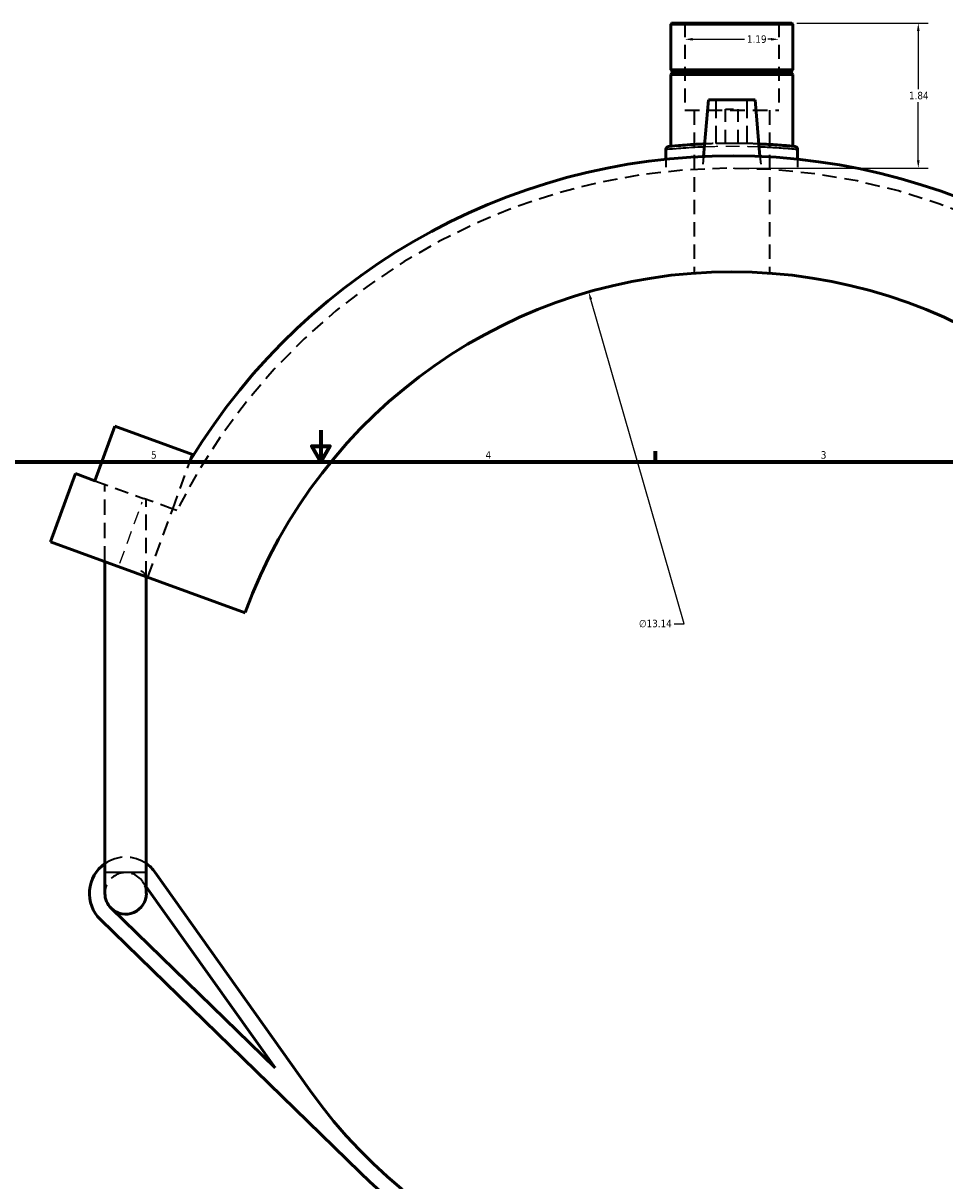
# Model space of a CAD drawing. Header units: inches. Extents: x -0.9 to 60.9, y -1.4 to 50.4.
# Tile 3 of 7: x 13.2 to 24.9, y 11.9 to 26.6. Entities that reach past the tile are written whole.
import ezdxf

# ---------------------------------------------------------------- set-up
doc = ezdxf.new("R2010")
doc.units = ezdxf.units.IN
doc.header["$MEASUREMENT"] = 0
doc.linetypes.add('DASHED', pattern=[0.2067, 0.1654, -0.0413])
for name, color, linetype, lineweight in [('Border (ANSI)', 7, 'Continuous', 70), ('Dimension (ANSI)', 7, 'Continuous', 25), ('Hidden (ANSI)', 7, 'DASHED', 35), ('Hidden Narrow (ANSI)', 7, 'DASHED', 25), ('Visible (ANSI)', 7, 'Continuous', 50), ('Visible Narrow (ANSI)', 7, 'Continuous', 35)]:
    doc.layers.add(name, color=color, linetype=linetype, lineweight=lineweight)
doc.styles.add('Note Text (ANSI)', font='tahoma.ttf')
doc.dimstyles.new('Default (ANSI)', dxfattribs={"dimtxt": 0.094488, "dimasz": 0.098425, "dimexe": 0.125, "dimexo": 0.0625, "dimgap": 0.031496, "dimtad": 0, "dimtih": 1, "dimtoh": 1, "dimrnd": 1e-08, "dimzin": 4, "dimdsep": 46, "dimtxsty": 'Note Text (ANSI)', "dimcen": 0.09, "dimdle": 0.393701, "dimclrd": 256, "dimclre": 256, "dimclrt": 5, "dimadec": 0, "dimazin": 1, "dimtfac": 1, "dimtofl": 0, "dimtmove": 0, "dimatfit": 3, "dimfxl": 1, "dimtolj": 1, "dimtzin": 4, "dimlwd": -1, "dimlwe": -1, "dimarcsym": 0})

# ---------------------------------------------------------------- blocks, each defined once
blk = doc.blocks.new('Borders Default Border')
at = {"layer": 'Border (ANSI)'}
blk.add_line((21.25, 21), (21.25, 21.134), dxfattribs=at)
at = {"layer": 'Border (ANSI)', "flags": 128}
for points in [[(17, 21.4), (17, 21), (16.885, 21.2), (17.115, 21.2), (17, 21)], [(0.5, 1), (0.5, 21), (33.5, 21), (33.5, 1), (0.5, 1)]]:
    blk.add_lwpolyline(points, dxfattribs=at)
at = {"layer": 'Border (ANSI)', "color": 5, "true_color": 0x0000ff, "char_height": 0.0945, "attachment_point": 7, "style": 'Note Text (ANSI)'}
for s, insert in [('5', (14.847, 21.038)), ('4', (19.092, 21.04)), ('3', (23.346, 21.038))]:
    blk.add_mtext(s, dxfattribs=dict(at, insert=insert))
blk = doc.blocks.new('*D6')
at = {"layer": 'Defpoints', "color": 0, "transparency": 16777216}
for p in [(20.401, 23.154), (24.032, 10.524)]:
    blk.add_point(p, dxfattribs=at)
at = {"layer": 'Dimension (ANSI)', "transparency": 16777216}
for p, q in [((21.611, 18.945), (20.428, 23.06)), ((21.487, 18.945), (21.611, 18.945))]:
    blk.add_line(p, q, dxfattribs=at)
blk.add_solid([(20.444, 23.064), (20.412, 23.055), (20.401, 23.154)], dxfattribs=at)
at = {"layer": 'Dimension (ANSI)', "color": 5, "transparency": 16777216, "insert": (21.038, 18.996), "char_height": 0.0945, "attachment_point": 1, "style": 'Note Text (ANSI)'}
blk.add_mtext('\\A1;∅13.14', dxfattribs=at)
blk = doc.blocks.new('*D7')
at = {"layer": 'Defpoints', "color": 0, "transparency": 16777216}
for p in [(21.62, 26.359), (22.813, 26.359), (22.813, 26.359)]:
    blk.add_point(p, dxfattribs=at)
at = {"layer": 'Dimension (ANSI)', "transparency": 16777216}
for p, q in [((21.718, 26.359), (22.377, 26.359)), ((22.714, 26.359), (22.673, 26.359))]:
    blk.add_line(p, q, dxfattribs=at)
for points in [[(21.718, 26.376), (21.718, 26.343), (21.62, 26.359)], [(22.714, 26.376), (22.714, 26.343), (22.813, 26.359)]]:
    blk.add_solid(points, dxfattribs=at)
at = {"layer": 'Dimension (ANSI)', "color": 5, "transparency": 16777216, "insert": (22.409, 26.409), "char_height": 0.0945, "attachment_point": 1, "style": 'Note Text (ANSI)'}
blk.add_mtext('\\A1;1.19', dxfattribs=at)
blk = doc.blocks.new('*D8')
at = {"layer": 'Defpoints', "color": 0, "transparency": 16777216}
for p in [(22.98, 26.564), (22.171, 24.724), (24.583, 24.724)]:
    blk.add_point(p, dxfattribs=at)
at = {"layer": 'Dimension (ANSI)', "transparency": 16777216}
for p, q in [((23.042, 26.564), (24.708, 26.564)), ((24.583, 26.466), (24.583, 25.725)), ((24.583, 24.822), (24.583, 25.563)), ((22.234, 24.724), (24.708, 24.724))]:
    blk.add_line(p, q, dxfattribs=at)
for points in [[(24.566, 26.466), (24.599, 26.466), (24.583, 26.564)], [(24.566, 24.822), (24.599, 24.822), (24.583, 24.724)]]:
    blk.add_solid(points, dxfattribs=at)
at = {"layer": 'Dimension (ANSI)', "color": 5, "transparency": 16777216, "insert": (24.465, 25.693), "char_height": 0.0945, "attachment_point": 1, "style": 'Note Text (ANSI)'}
blk.add_mtext('\\A1;1.84', dxfattribs=at)

msp = doc.modelspace()

# ---------------------------------------------------------------- linework, layer by layer
at = {"layer": 'Hidden (ANSI)', "ltscale": 1.068215}
for p, q in [((21.62, 26.564), (21.62, 25.46)), ((22.813, 26.564), (22.813, 25.46))]:
    msp.add_line(p, q, dxfattribs=at)
at = {"layer": 'Hidden (ANSI)', "ltscale": 1.333288}
for p, q in [((22.019, 25.039), (22.019, 25.59)), ((22.413, 25.039), (22.413, 25.59))]:
    msp.add_line(p, q, dxfattribs=at)
at = {"layer": 'Hidden (ANSI)', "ltscale": 1.132842}
msp.add_line((21.62, 25.46), (22.813, 25.46), dxfattribs=at)
at = {"layer": 'Hidden (ANSI)', "ltscale": 1.111386}
for p, q in [((21.739, 25.46), (21.739, 23.392)), ((22.693, 25.46), (22.693, 23.392))]:
    msp.add_line(p, q, dxfattribs=at)
at = {"layer": 'Hidden (ANSI)', "ltscale": 0.471064}
msp.add_line((22.138, 25.472), (22.295, 25.472), dxfattribs=at)
at = {"layer": 'Hidden (ANSI)', "ltscale": 1.047583}
for p, q in [((22.138, 25.039), (22.138, 25.472)), ((22.295, 25.039), (22.295, 25.472))]:
    msp.add_line(p, q, dxfattribs=at)
at = {"layer": 'Hidden (ANSI)', "ltscale": 0.997297}
msp.add_line((22.413, 25.039), (22.019, 25.039), dxfattribs=at)
at = {"layer": 'Hidden (ANSI)', "ltscale": 0.301936}
for p, q in [((21.381, 24.838), (21.381, 24.68)), ((23.051, 24.838), (23.051, 24.68))]:
    msp.add_line(p, q, dxfattribs=at)
at = {"layer": 'Hidden (ANSI)', "ltscale": 0.302953}
for p, q in [((21.858, 24.874), (21.844, 24.715)), ((22.574, 24.874), (22.588, 24.715))]:
    msp.add_line(p, q, dxfattribs=at)
at = {"layer": 'Hidden (ANSI)', "ltscale": 1.07233}
msp.add_line((15.121, 20.4), (15.349, 21.025), dxfattribs=at)
at = {"layer": 'Hidden (ANSI)', "ltscale": 1.059646}
msp.add_line((14.133, 20.76), (14.751, 20.535), dxfattribs=at)
at = {"layer": 'Hidden (ANSI)', "ltscale": 1.184035}
for p, q in [((14.261, 19.735), (14.261, 20.714)), ((14.786, 19.543), (14.786, 20.522))]:
    msp.add_line(p, q, dxfattribs=at)
at = {"layer": 'Hidden (ANSI)', "ltscale": 0.998693}
msp.add_line((15.121, 20.4), (14.751, 20.535), dxfattribs=at)
at = {"layer": 'Hidden (ANSI)', "ltscale": 1.112628}
msp.add_line((14.807, 19.536), (15.121, 20.4), dxfattribs=at)
at = {"layer": 'Hidden (ANSI)', "ltscale": 0.10246}
msp.add_line((15.172, 20.382), (15.121, 20.4), dxfattribs=at)
at = {"layer": 'Hidden (ANSI)', "ltscale": 0.15975}
msp.add_line((14.738, 15.677), (14.786, 15.609), dxfattribs=at)
at = {"layer": 'Hidden (ANSI)', "ltscale": 1.089047}
msp.add_arc((22.216, 16.839), 7.885, 27.3507, 153.3002, dxfattribs=at)
at = {"layer": 'Hidden (ANSI)', "ltscale": 1.353503}
msp.add_arc((14.524, 15.525), 0.46, 55.1501, 124.8499, dxfattribs=at)
at = {"layer": 'Hidden (ANSI)', "ltscale": 1.069586}
msp.add_arc((14.524, 15.525), 0.263, 35.4169, 180, dxfattribs=at)
at = {"layer": 'Hidden (ANSI)', "ltscale": 0.309354}
msp.add_arc((14.524, 15.525), 0.263, 0, 35.4169, dxfattribs=at)
at = {"layer": 'Hidden (ANSI)', "ltscale": 1.146903}
msp.add_open_spline([(22.56, 25.032), (22.531, 25.033), (22.501, 25.035), (22.366, 25.039), (22.254, 25.04), (22.049, 25.038), (21.957, 25.036), (21.872, 25.032)], degree=3, knots=[8.690058, 8.690058, 8.690058, 8.690058, 8.934658, 8.934658, 9.777225, 9.777225, 10.493365, 10.493365, 10.493365, 10.493365], dxfattribs=at)
at = {"layer": 'Hidden (ANSI)', "ltscale": 0.535117}
msp.add_open_spline([(14.783, 19.545), (14.782, 19.548), (14.781, 19.55), (14.774, 19.569), (14.764, 19.584), (14.734, 19.608), (14.714, 19.617), (14.681, 19.619), (14.67, 19.618), (14.648, 19.612), (14.637, 19.607), (14.628, 19.601)], degree=3, knots=[1.3372357, 1.3372357, 1.3372357, 1.3372357, 1.3799078, 1.3799078, 1.6085925, 1.6085925, 1.8372771, 1.8372771, 1.9360783, 1.9360783, 2.0242315, 2.0242315, 2.0242315, 2.0242315], dxfattribs=at)
at = {"layer": 'Hidden Narrow (ANSI)', "ltscale": 1.001366}
msp.add_line((14.452, 19.714), (14.735, 20.492), dxfattribs=at)
at = {"layer": 'Hidden Narrow (ANSI)', "ltscale": 1.039558}
msp.add_open_spline([(21.869, 24.997), (21.955, 25), (22.047, 25.003), (22.255, 25.004), (22.372, 25.003), (22.509, 24.999), (22.537, 24.998), (22.563, 24.997)], degree=3, knots=[-10.46445, -10.46445, -10.46445, -10.46445, -9.777225, -9.777225, -8.934658, -8.934658, -8.718975, -8.718975, -8.718975, -8.718975], dxfattribs=at)
at = {"layer": 'Visible (ANSI)'}
for p, q in [((21.453, 26.564), (21.441, 26.552)), ((22.991, 26.552), (21.441, 26.552)), ((21.441, 26.552), (21.441, 25.97)), ((21.453, 26.564), (22.98, 26.564)), ((22.98, 26.564), (22.991, 26.552)), ((22.991, 26.552), (22.991, 25.97)), ((21.441, 25.97), (22.991, 25.97)), ((21.461, 25.951), (21.441, 25.97)), ((21.461, 25.931), (21.441, 25.911)), ((22.991, 25.911), (21.441, 25.911)), ((21.441, 25.911), (21.441, 25.003)), ((21.461, 25.951), (22.972, 25.951)), ((21.461, 25.951), (21.461, 25.931)), ((22.972, 25.931), (21.461, 25.931)), ((22.972, 25.951), (22.991, 25.97)), ((22.972, 25.951), (22.972, 25.931)), ((22.972, 25.931), (22.991, 25.911)), ((22.991, 25.911), (22.991, 25.003)), ((21.921, 25.59), (21.858, 24.874)), ((22.512, 25.59), (21.921, 25.59)), ((22.512, 25.59), (22.574, 24.874)), ((21.381, 24.964), (21.381, 24.838)), ((23.051, 24.964), (23.051, 24.838)), ((14.133, 20.76), (14.385, 21.451)), ((14.385, 21.451), (15.373, 21.092)), ((15.373, 21.092), (15.349, 21.025)), ((13.572, 19.985), (13.886, 20.85)), ((13.886, 20.85), (14.133, 20.76)), ((16.042, 19.086), (13.572, 19.985)), ((14.261, 15.794), (14.261, 19.735)), ((14.786, 15.794), (14.786, 19.543)), ((14.261, 15.794), (14.261, 15.525)), ((14.786, 15.525), (14.786, 15.794)), ((16.861, 13.031), (14.898, 15.791)), ((14.786, 15.609), (16.42, 13.312)), ((16.42, 13.312), (14.34, 15.336)), ((14.203, 15.195), (17.495, 11.99))]:
    msp.add_line(p, q, dxfattribs=at)
for centre, radius, start, end in [((21.417, 24.964), 0.0358, 95.6161, 180), ((23.015, 24.964), 0.0358, 0, 84.3839), ((22.216, 16.839), 8.043, 27.1889, 148.6351), ((22.216, 16.839), 6.571, 20, 160), ((14.524, 15.525), 0.46, 124.8499, 225.7652), ((14.524, 15.525), 0.46, 35.4169, 55.1501), ((22.216, 16.839), 6.571, 215.4169, 350.6599), ((14.524, 15.525), 0.263, 180, 225.7652), ((14.524, 15.525), 0.263, 225.7652, 0), ((22.216, 16.839), 6.768, 225.7652, 320.3928)]:
    msp.add_arc(centre, radius, start, end, dxfattribs=at)
for points, knots in [([(21.872, 25.032), (21.849, 25.031), (21.826, 25.03), (21.697, 25.024), (21.605, 25.017), (21.472, 25.006), (21.43, 25.002), (21.415, 25), (21.414, 25), (21.414, 25)], [10.493365, 10.493365, 10.493365, 10.493365, 10.69119, 10.69119, 11.640519, 11.640519, 12.584204, 12.584204, 12.788947, 12.788947, 12.788947, 12.788947]), ([(23.019, 25), (23.019, 25), (23.014, 25.001), (22.989, 25.003), (22.962, 25.006), (22.877, 25.013), (22.814, 25.018), (22.685, 25.026), (22.625, 25.029), (22.56, 25.032)], [6.394477, 6.394477, 6.394477, 6.394477, 6.779287, 6.779287, 7.394984, 7.394984, 8.14831, 8.14831, 8.690058, 8.690058, 8.690058, 8.690058])]:
    msp.add_open_spline(points, degree=3, knots=knots, dxfattribs=at)
at = {"layer": 'Visible Narrow (ANSI)'}
msp.add_line((14.264, 15.794), (14.783, 15.794), dxfattribs=at)
msp.add_arc((23.015, 24.964), 0.0358, 4.2192, 80.1647, dxfattribs=at)
for points, knots in [([(21.382, 24.964), (21.382, 24.964), (21.383, 24.965), (21.399, 24.966), (21.442, 24.97), (21.58, 24.981), (21.676, 24.988), (21.813, 24.995), (21.841, 24.996), (21.869, 24.997)], [-12.788947, -12.788947, -12.788947, -12.788947, -12.584204, -12.584204, -11.640519, -11.640519, -10.69119, -10.69119, -10.46445, -10.46445, -10.46445, -10.46445]), ([(22.563, 24.997), (22.634, 24.994), (22.701, 24.991), (22.838, 24.982), (22.904, 24.977), (22.992, 24.97), (23.02, 24.967), (23.046, 24.965), (23.051, 24.964), (23.051, 24.964)], [-8.718975, -8.718975, -8.718975, -8.718975, -8.14831, -8.14831, -7.394984, -7.394984, -6.779287, -6.779287, -6.394477, -6.394477, -6.394477, -6.394477])]:
    msp.add_open_spline(points, degree=3, knots=knots, dxfattribs=at)

# ---------------------------------------------------------------- block references
msp.add_blockref('Borders Default Border', (0, 0))

# ---------------------------------------------------------------- dimensions: what is measured, and where the dimension line sits
at = {"layer": 'Dimension (ANSI)'}
for base, p1, p2, angle, override, picture, middle in [((24.583, 24.724), (22.98, 26.564), (22.171, 24.724), 90, {"dimgap": 0.031496, "dimdec": 2, "dimtol": 0, "dimlim": 0, "dimtp": 0, "dimtm": 0, "dimtdec": 2, "dimatfit": 1}, '*D8', (24.583, 25.644)), ((22.813, 26.359), (21.62, 26.359), (22.813, 26.359), 180, {"dimgap": 0.031496, "dimtih": 0, "dimtoh": 0, "dimdec": 2, "dimse1": 1, "dimse2": 1, "dimtol": 0, "dimlim": 0, "dimtp": 0, "dimtm": 0, "dimtdec": 2, "dimatfit": 1}, '*D7', (22.525, 26.359))]:
    dim = msp.add_linear_dim(base=base, p1=p1, p2=p2, angle=angle, dimstyle='Default (ANSI)', override=override, dxfattribs=at)
    dim.commit()
    dim.dimension.update_dxf_attribs({"geometry": picture, "text_midpoint": middle, "dimtype": 160})
dim = msp.add_diameter_dim_2p(p1=(24.032, 10.524), p2=(20.401, 23.154), dimstyle='Default (ANSI)', override={"dimgap": 0.031496, "dimdec": 2, "dimlfac": 1, "dimtol": 0, "dimlim": 0, "dimtp": 0, "dimtm": 0, "dimtdec": 2}, dxfattribs=at)
dim.commit()
dim.dimension.update_dxf_attribs({"geometry": '*D6', "text_midpoint": (21.247, 18.945), "dimtype": 163})

doc.saveas('drawing.dxf')
